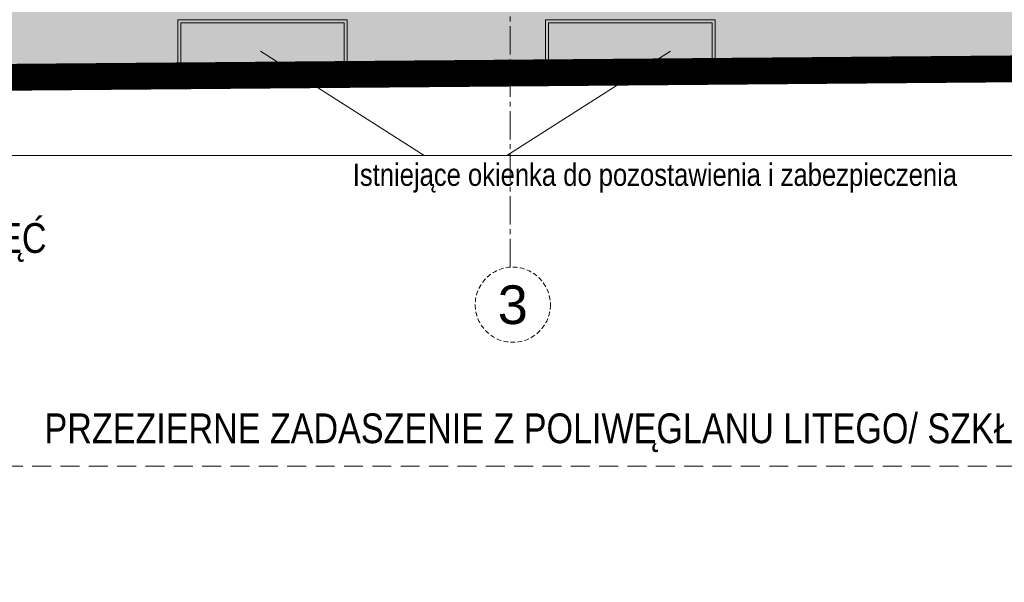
# Model space of a CAD drawing. Header units: millimetres. Extents: x -1413 to 4627, y 0 to 12711.
# Tile 42 of 247: x 114 to 775, y 5873 to 6251. Entities that reach past the tile are written whole.
import ezdxf
from ezdxf.enums import TextEntityAlignment as Align

# ---------------------------------------------------------------- set-up
doc = ezdxf.new("R2010")
doc.units = ezdxf.units.MM
for name, pattern in [('ACAD_ISO02W100', [15, 12, -3]), ('CACHE2', [4.7625, 3.175, -1.5875]), ('CENTER2', [28.575, 19.05, -3.175, 3.175, -3.175]), ('CONTINU', [0]), ('DASHED', [19.05, 12.7, -6.35]), ('DASHED2', [0.375, 0.25, -0.125])]:
    doc.linetypes.add(name, pattern=pattern)
doc.layers.add('72', color=1, linetype='Continuous')
for name, color, linetype, lineweight in [('A-AREA-IDEN', 7, 'Continuous', 9), ('SQ_HATCH', 140, 'Continuous', 13), ('SQ_Opisy', 7, 'Continuous', 18), ('SQ_Osie', 220, 'CENTER2', 9), ('SQ_TECHNOLOGIA', 251, 'Continuous', 9), ('SQ_ZAKRES_OPRACOWANIA', 7, 'ACAD_ISO02W100', 20)]:
    doc.layers.add(name, color=color, linetype=linetype, lineweight=lineweight)
doc.layers.add('SQ_STOLARKA ISTNIEJĄCA', color=7, linetype='Continuous', lineweight=9, true_color=0x575757)
doc.layers.add('SQ_Widok', color=7, linetype='DASHED', lineweight=15, true_color=0x474747)
doc.styles.add('Arial Narrow_2', font='ARIALN.TTF', dxfattribs={"height": 20})
doc.styles.get("Standard").update_dxf_attribs({"font": 'arial.ttf'})

# ---------------------------------------------------------------- blocks, each defined once
blk = doc.blocks.new('osie bud A')
at = {"layer": 'SQ_Osie'}
blk.add_line((24134.3, 19372.6), (24134.3, 17597.31), dxfattribs=at)
at = {"layer": 'SQ_Osie', "linetype": 'ByBlock'}
blk.add_circle((24132.53, 19397.85), 25.25, dxfattribs=at)
at = {"layer": 'SQ_Osie'}
blk.add_text('3', height=26, rotation=180, dxfattribs=at).set_placement((24132.53, 19397.85), align=Align.MIDDLE_CENTER)
blk = doc.blocks.new('stan projektowany')
at = {"layer": 'SQ_HATCH'}
h = blk.add_hatch(dxfattribs=at)
h.set_pattern_fill('ANGLE')
h.set_pattern_definition([(0, (-10464.962, 6233.929), (0, 6.985), [5.08, -1.905]), (90, (-10464.962, 6233.929), (-6.985, 4e-16), [5.08, -1.905])])
h.paths.add_polyline_path([(-15233.14, 8198.65), (-15198.14, 8198.65), (-15176.65, 8198.65), (-15176.65, 8216.15), (-15144.65, 8216.15), (-15144.65, 8147.15), (-15144.65, 7886.15), (-15144.65, 7837.15), (-15144.65, 7734.77), (-15104.65, 7734.77), (-15104.65, 10535.59), (-15737.65, 10535.59), (-15737.65, 10615.59), (-15789.65, 10615.59), (-16075.65, 10615.59), (-16075.65, 9587.27), (-16120.11, 9587.27), (-16120.11, 9436.61), (-16071.65, 9436.61), (-16071.65, 9307.59), (-16259.65, 9307.59), (-16259.65, 8898.65), (-16704.65, 8898.65), (-16704.65, 7768.15), (-16704.65, 7751.82), (-16685.57, 7751.82), (-16685.57, 7130.61), (-16718.15, 7131.63), (-16718.15, 7178.15), (-16999.65, 7178.15), (-16999.65, 7808.15), (-19394.65, 7808.15), (-19394.65, 6211.23), (-19462.48, 6211.23), (-19462.48, 5925.46), (-18509.26, 5925.46), (-18509.26, 6211.23), (-17103.03, 6223.02), (-17103.03, 5881.49), (-15104.65, 5873.27), (-15104.65, 7734.77), (-15144.65, 7734.77), (-15144.65, 7707.15), (-15176.65, 7707.15), (-15176.65, 7706.65), (-15176.65, 7706.65), (-15259.89, 7706.65), (-15259.87, 7706.75), (-15259.87, 7707.15), (-15292.71, 7707.15), (-15292.71, 7696.65), (-15292.7, 7696.65), (-15292.71, 7706.65), (-15297.71, 7706.65), (-15297.7, 7699.45, 0.414214), (-15297.4, 7699.15), (-15296.5, 7699.15, -0.414214), (-15296.2, 7698.85), (-15296.2, 7696.95, 0.527766), (-15295.86, 7696.59, -0.450501), (-15295.27, 7696.07, -0.414104), (-15295.79, 7695.54), (-15295.07, 7695.5), (-15295.79, 7695.54, -0.414323), (-15296.32, 7696.07, -0.409171), (-15295.87, 7696.65, -0.450389), (-15296.2, 7696.95), (-15296.2, 7698.85, 0.414214), (-15296.5, 7699.15), (-15297.4, 7699.15, -0.414214), (-15297.7, 7699.45), (-15297.71, 7706.65), (-15292.71, 7706.65), (-15292.71, 7707.15), (-15259.87, 7707.15), (-15259.87, 7734.77), (-15473.3, 7734.77), (-15473.3, 7771.14, -0.414214), (-15477.3, 7775.14, -1), (-15469.3, 7775.14, -0.414214), (-15473.3, 7771.14), (-15473.3, 7749.3), (-15457.7, 7749.3), (-15457.7, 7760.15), (-15457.96, 7760.19), (-15457.96, 7773.87), (-15457.96, 7787.54), (-15457.7, 7799.3), (-15457.7, 7787.58), (-15431.62, 7791.36, -0.038172), (-15427.99, 7791.64, -0.032853), (-15424.84, 7791.44, -0.057631), (-15419.72, 7790.17, -0.057695), (-15415.53, 7788.02, -0.068919), (-15411.87, 7784.77, -0.070278), (-15409.44, 7780.92, -0.066142), (-15408.18, 7776.69, -0.045653), (-15407.94, 7773.2, -0.032968), (-15408.15, 7770.68, -0.068737), (-15409.44, 7766.28, -0.070278), (-15411.87, 7762.43, -0.068919), (-15415.53, 7759.18, -0.057695), (-15419.72, 7757.03, -0.057631), (-15424.84, 7755.76, -0.032853), (-15427.99, 7755.56, -0.033182), (-15431.15, 7755.77), (-15457.7, 7760.15), (-15457.7, 7749.3), (-15473.3, 7749.3), (-15473.3, 7734.77), (-15259.87, 7734.77), (-15259.87, 7837.15), (-15259.9, 7837.15), (-15259.87, 7837.13), (-15176.65, 7837.15), (-15176.65, 7734.77), (-15144.65, 7734.77), (-15144.65, 7837.15), (-15144.65, 7886.15), (-15176.65, 7886.15), (-15176.65, 8147.15), (-15176.65, 8163.65), (-15198.14, 8163.65), (-15233.14, 8163.65)])
at = {"layer": 'SQ_STOLARKA ISTNIEJĄCA', "lineweight": 13}
for points in [[(-18240.44, 6251.23), (-18126.59, 6251.23), (-18126.59, 6216.4), (-18240.44, 6216.4)], [(-18238.44, 6249.23), (-18128.59, 6249.23), (-18128.59, 6218.4), (-18238.44, 6218.4)], [(-17993.33, 6251.23), (-17879.47, 6251.23), (-17879.47, 6216.4), (-17993.33, 6216.4)], [(-17991.33, 6249.23), (-17881.47, 6249.23), (-17881.47, 6218.4), (-17991.33, 6218.4)]]:
    blk.add_lwpolyline(points, close=True, dxfattribs=at)
at = {"layer": 'SQ_Widok', "linetype": 'DASHED'}
blk.add_line((-18643.12, 5951.23), (-17032.52, 5951.21), dxfattribs=at)
at = {"layer": 'SQ_Widok', "color": 250, "linetype": 'CONTINU', "true_color": 0x383838}
for points in [[(-18534.96, 6230), (-18424.96, 6160), (-17274.96, 6160)], [(-18184.96, 6230), (-18074.96, 6160)], [(-17909.47, 6230), (-18019.47, 6160)]]:
    blk.add_lwpolyline(points, dxfattribs=at)
at = {"layer": 'SQ_ZAKRES_OPRACOWANIA', "color": 251, "linetype": 'DASHED2', "ltscale": 100, "true_color": 0x636466, "const_width": 18}
blk.add_lwpolyline([(-17103.03, 6223.02), (-18509.26, 6211.23), (-18509.26, 5925.46), (-19462.48, 5925.46), (-19462.48, 6211.23), (-19394.65, 6211.23), (-19394.65, 7808.15), (-16999.65, 7808.15)], dxfattribs=at)
at = {"layer": 'SQ_Osie', "linetype": 'CACHE2', "ltscale": 5, "rotation": 180}
blk.add_blockref('osie bud A', (6117.15, 25457.6), dxfattribs=at)
at = {"layer": 'A-AREA-IDEN', "insert": (-17919.9, 6144.82), "char_height": 15, "width": 466.6589, "attachment_point": 5, "style": 'Arial Narrow_2'}
blk.add_mtext('Istniejące okienka do pozostawienia i zabezpieczenia', dxfattribs=at)
at = {"layer": 'SQ_Opisy', "char_height": 20, "attachment_point": 5, "style": 'Arial Narrow_2'}
for s, insert, width in [('WEJŚCIE\\PIZBA PRZYJĘĆ ', (-18409.48, 6118.18), 306.1304), ('PRZEZIERNE ZADASZENIE Z POLIWĘGLANU LITEGO/ SZKŁA BEZPIECZNEGO', (-17904.21, 5973.7), 1164.5764)]:
    blk.add_mtext(s, dxfattribs=dict(at, insert=insert, width=width))
blk = doc.blocks.new('WYPOSAŻENIE')
at = {"layer": '72', "color": 30, "linetype": 'ACAD_ISO02W100', "lineweight": 9, "true_color": 0xf26722}
blk.add_lwpolyline([(5004.84, -3453.8, -0.22188), (7230.1, -3359.04), (7223.31, -3350.18)], format="xyb", dxfattribs=at)

msp = doc.modelspace()

# ---------------------------------------------------------------- hatches: boundary and pattern name
at = {"layer": 'SQ_HATCH'}
h = msp.add_hatch(dxfattribs=at)
h.set_pattern_fill('ANGLE')
h.set_pattern_definition([(0, (7995.666, 6233.929), (0, 6.985), [5.08, -1.905]), (90, (7995.666, 6233.929), (-6.985, 4e-16), [5.08, -1.905])])
h.paths.add_polyline_path([(3227.49, 8198.65), (3262.49, 8198.65), (3283.98, 8198.65), (3283.98, 8216.15), (3315.98, 8216.15), (3315.98, 8147.15), (3315.98, 7886.15), (3315.98, 7837.15), (3315.98, 7734.77), (3355.98, 7734.77), (3355.98, 10535.59), (2722.98, 10535.59), (2722.98, 10615.59), (2670.98, 10615.59), (2384.98, 10615.59), (2384.98, 9587.27), (2340.51, 9587.27), (2340.51, 9436.61), (2388.98, 9436.61), (2388.98, 9307.59), (2200.98, 9307.59), (2200.98, 8898.65), (1755.98, 8898.65), (1755.98, 7768.15), (1755.98, 7751.82), (1775.06, 7751.82), (1775.06, 7130.61), (1742.48, 7131.63), (1742.48, 7178.15), (1460.98, 7178.15), (1460.98, 7808.15), (-934.02, 7808.15), (-934.02, 6211.23), (-1001.86, 6211.23), (-1001.86, 5925.46), (-48.63, 5925.46), (-48.63, 6211.23), (1357.6, 6223.02), (1357.6, 5881.49), (3355.98, 5873.27), (3355.98, 7734.77), (3315.98, 7734.77), (3315.98, 7707.15), (3283.98, 7707.15), (3283.98, 7706.65), (3283.98, 7706.65), (3200.74, 7706.65), (3200.76, 7706.75), (3200.76, 7707.15), (3167.92, 7707.15), (3167.92, 7696.65), (3167.92, 7696.65), (3167.92, 7706.65), (3162.92, 7706.65), (3162.92, 7699.45, 0.414214), (3163.22, 7699.15), (3164.12, 7699.15, -0.414214), (3164.42, 7698.85), (3164.42, 7696.95, 0.527766), (3164.77, 7696.59, -0.450501), (3165.36, 7696.07, -0.414104), (3164.83, 7695.54), (3165.56, 7695.5), (3164.83, 7695.54, -0.414323), (3164.3, 7696.07, -0.409171), (3164.76, 7696.65, -0.450389), (3164.42, 7696.95), (3164.42, 7698.85, 0.414214), (3164.12, 7699.15), (3163.22, 7699.15, -0.414214), (3162.92, 7699.45), (3162.92, 7706.65), (3167.92, 7706.65), (3167.92, 7707.15), (3200.76, 7707.15), (3200.76, 7734.77), (2987.32, 7734.77), (2987.32, 7771.14, -0.414214), (2983.32, 7775.14, -1), (2991.32, 7775.14, -0.414214), (2987.32, 7771.14), (2987.32, 7749.3), (3002.93, 7749.3), (3002.93, 7760.15), (3002.67, 7760.19), (3002.67, 7773.87), (3002.67, 7787.54), (3002.93, 7799.3), (3002.93, 7787.58), (3029, 7791.36, -0.038172), (3032.64, 7791.64, -0.032853), (3035.79, 7791.44, -0.057631), (3040.91, 7790.17, -0.057695), (3045.1, 7788.02, -0.068919), (3048.75, 7784.77, -0.070278), (3051.19, 7780.92, -0.066142), (3052.45, 7776.69, -0.045653), (3052.69, 7773.2, -0.032968), (3052.48, 7770.68, -0.068737), (3051.19, 7766.28, -0.070278), (3048.75, 7762.43, -0.068919), (3045.1, 7759.18, -0.057695), (3040.91, 7757.03, -0.057631), (3035.79, 7755.76, -0.032853), (3032.64, 7755.56, -0.033182), (3029.48, 7755.77), (3002.93, 7760.15), (3002.93, 7749.3), (2987.32, 7749.3), (2987.32, 7734.77), (3200.76, 7734.77), (3200.75, 7837.15), (3200.73, 7837.15), (3200.75, 7837.13), (3283.98, 7837.15), (3283.98, 7734.77), (3315.98, 7734.77), (3315.98, 7837.15), (3315.98, 7886.15), (3283.98, 7886.15), (3283.98, 8147.15), (3283.98, 8163.65), (3262.49, 8163.65), (3227.49, 8163.65)])

# ---------------------------------------------------------------- block references
at = {"layer": 'SQ_TECHNOLOGIA'}
msp.add_blockref('WYPOSAŻENIE', (-5170.27, 9654.29), dxfattribs=at)
at = {"layer": 'SQ_ZAKRES_OPRACOWANIA', "color": 251, "linetype": 'DASHED2', "ltscale": 100, "true_color": 0x636466}
msp.add_blockref('stan projektowany', (18460.63, 0), dxfattribs=at)

doc.saveas('drawing.dxf')
